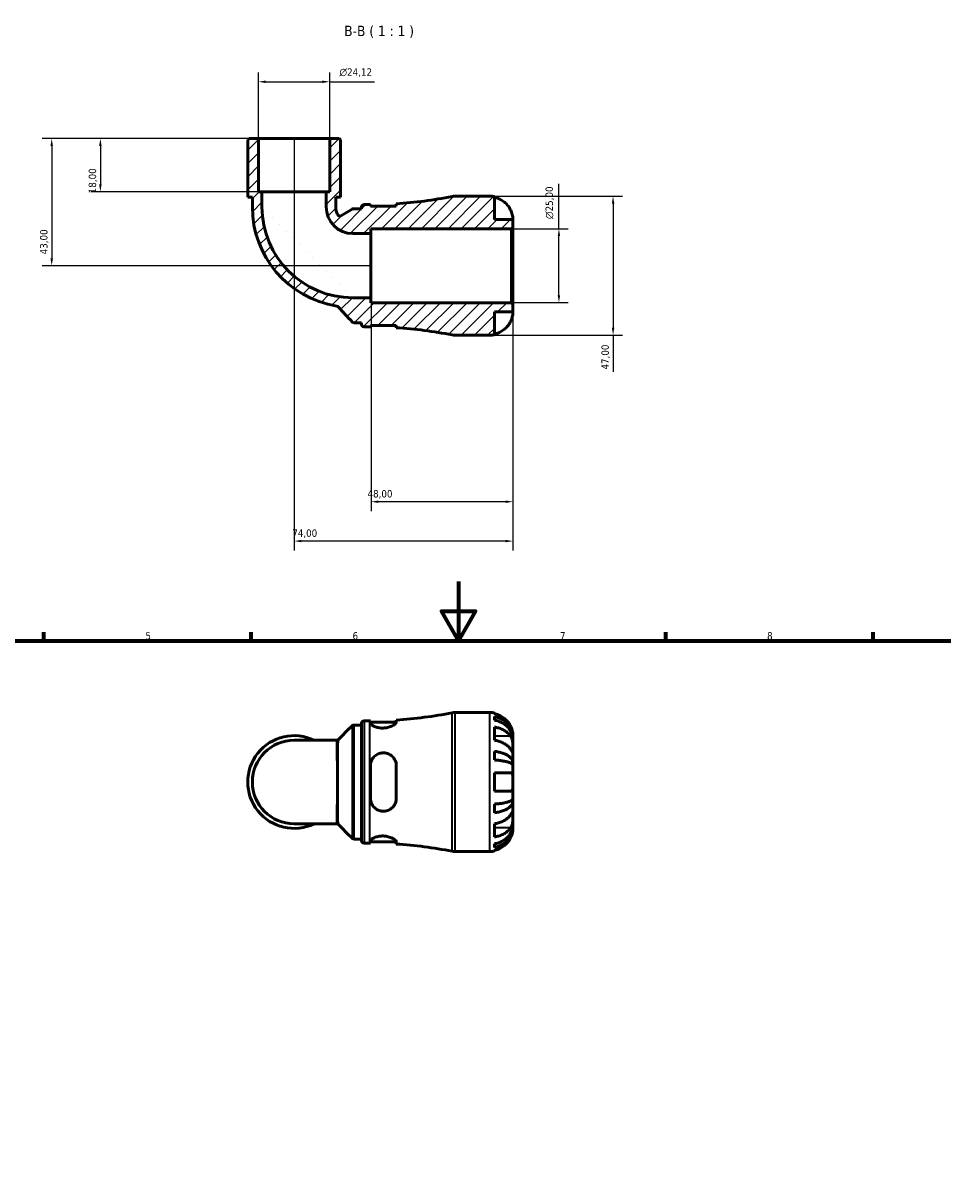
# Model space of a CAD drawing. Header units: millimetres. Extents: x 0 to 902, y 0 to 783.
# Tile 4 of 5: x 273 to 584, y 391 to 783. Entities that reach past the tile are written whole.
import ezdxf

# ---------------------------------------------------------------- set-up
doc = ezdxf.new("R2010")
doc.units = ezdxf.units.MM
for name, color, linetype, lineweight in [('Border (ISO)', 7, 'Continuous', 70), ('Dimension (ISO)', 7, 'Continuous', 25), ('Hatch (ISO)', 7, 'Continuous', 18), ('Symbol (ISO)', 7, 'Continuous', 25), ('Visible (ISO)', 7, 'Continuous', 50), ('Visible Narrow (ISO)', 7, 'Continuous', 35)]:
    doc.layers.add(name, color=color, linetype=linetype, lineweight=lineweight)
doc.styles.add('Label Text (ISO)', font='tahoma.ttf')
doc.styles.add('Note Text (ISO)', font='tahoma.ttf')
doc.dimstyles.new('Default (ISO)', dxfattribs={"dimtxt": 2.5, "dimasz": 2.5, "dimexe": 3.175, "dimexo": 0, "dimgap": 0.762, "dimtad": 1, "dimrnd": 1e-08, "dimzin": 0, "dimtxsty": 'Note Text (ISO)', "dimcen": 0.09, "dimdle": 10, "dimclrd": 256, "dimclre": 256, "dimclrt": 232, "dimazin": 0, "dimtfac": 1.40208, "dimtmove": 0, "dimatfit": 3, "dimfxl": 1, "dimtolj": 1, "dimtzin": 0, "dimlwd": -1, "dimlwe": -1, "dimarcsym": 0})

# ---------------------------------------------------------------- blocks, each defined once
blk = doc.blocks.new('Borders Default Border')
at = {"layer": 'Border (ISO)'}
for p, q in [((280.33, 574), (280.33, 576.9)), ((350.42, 574), (350.42, 576.9)), ((490.58, 574), (490.58, 576.9)), ((560.67, 574), (560.67, 576.9))]:
    blk.add_line(p, q, dxfattribs=at)
at = {"layer": 'Border (ISO)', "flags": 128}
for points in [[(420.5, 594), (420.5, 574), (414.73, 584), (426.27, 584), (420.5, 574)], [(20, 20), (20, 574), (821, 574), (821, 20), (20, 20)]]:
    blk.add_lwpolyline(points, dxfattribs=at)
at = {"layer": 'Border (ISO)', "color": 232, "true_color": 0xca0064, "char_height": 2.5, "attachment_point": 7, "style": 'Note Text (ISO)'}
for s, insert in [('5', (314.64, 574.35)), ('6', (384.66, 574.35)), ('7', (454.77, 574.4)), ('8', (524.81, 574.34))]:
    blk.add_mtext(s, dxfattribs=dict(at, insert=insert))
blk = doc.blocks.new('*D7')
at = {"layer": 'Defpoints', "color": 0, "transparency": 16777216}
for p in [(438.44, 713.3), (454.44, 713.3), (438.44, 688.3)]:
    blk.add_point(p, dxfattribs=at)
at = {"layer": 'Dimension (ISO)', "transparency": 16777216}
for p, q in [((454.44, 713.3), (454.44, 728.43)), ((438.44, 713.3), (457.61, 713.3)), ((454.44, 690.8), (454.44, 710.8)), ((438.44, 688.3), (457.61, 688.3))]:
    blk.add_line(p, q, dxfattribs=at)
for points in [[(454.02, 710.8), (454.85, 710.8), (454.44, 713.3)], [(454.02, 690.8), (454.85, 690.8), (454.44, 688.3)]]:
    blk.add_solid(points, dxfattribs=at)
at = {"layer": 'Dimension (ISO)', "color": 232, "true_color": 0xca0064, "transparency": 16777216, "insert": (449.91, 716.56), "char_height": 2.5, "attachment_point": 1, "rotation": 90, "style": 'Note Text (ISO)'}
blk.add_mtext('\\A1;\\fAIGDT|b0|i0;\\H2.5000;\\ln\\fTahoma|b0|i0;\\H2.5000;25,00', dxfattribs=at)
blk = doc.blocks.new('*D8')
at = {"layer": 'Defpoints', "color": 0, "transparency": 16777216}
for p in [(431.03, 724.3), (431.03, 677.3), (472.75, 677.3)]:
    blk.add_point(p, dxfattribs=at)
at = {"layer": 'Dimension (ISO)', "transparency": 16777216}
for p, q in [((431.03, 724.3), (475.92, 724.3)), ((472.75, 721.8), (472.75, 679.8)), ((431.03, 677.3), (475.92, 677.3)), ((472.75, 677.3), (472.75, 664.93))]:
    blk.add_line(p, q, dxfattribs=at)
for points in [[(472.33, 721.8), (473.16, 721.8), (472.75, 724.3)], [(472.33, 679.8), (473.16, 679.8), (472.75, 677.3)]]:
    blk.add_solid(points, dxfattribs=at)
at = {"layer": 'Dimension (ISO)', "color": 232, "true_color": 0xca0064, "transparency": 16777216, "insert": (468.81, 665.69), "char_height": 2.5, "attachment_point": 1, "rotation": 90, "style": 'Note Text (ISO)'}
blk.add_mtext('\\A1;47,00', dxfattribs=at)
blk = doc.blocks.new('*D9')
at = {"layer": 'Defpoints', "color": 0, "transparency": 16777216}
for p in [(352.85, 743.8), (299.41, 725.8), (354.05, 725.8)]:
    blk.add_point(p, dxfattribs=at)
at = {"layer": 'Dimension (ISO)', "transparency": 16777216}
for p, q in [((352.85, 743.8), (296.24, 743.8)), ((299.41, 741.3), (299.41, 728.3)), ((354.05, 725.8), (296.24, 725.8))]:
    blk.add_line(p, q, dxfattribs=at)
for points in [[(298.99, 741.3), (299.83, 741.3), (299.41, 743.8)], [(298.99, 728.3), (299.83, 728.3), (299.41, 725.8)]]:
    blk.add_solid(points, dxfattribs=at)
at = {"layer": 'Dimension (ISO)', "color": 232, "true_color": 0xca0064, "transparency": 16777216, "insert": (295.47, 725.28), "char_height": 2.5, "attachment_point": 1, "rotation": 90, "style": 'Note Text (ISO)'}
blk.add_mtext('\\A1;18,00', dxfattribs=at)
blk = doc.blocks.new('*D10')
at = {"layer": 'Defpoints', "color": 0, "transparency": 16777216}
for p in [(352.85, 743.8), (282.96, 700.8), (390.91, 700.8)]:
    blk.add_point(p, dxfattribs=at)
at = {"layer": 'Dimension (ISO)', "transparency": 16777216}
for p, q in [((352.85, 743.8), (279.78, 743.8)), ((282.96, 741.3), (282.96, 703.3)), ((390.91, 700.8), (279.78, 700.8))]:
    blk.add_line(p, q, dxfattribs=at)
for points in [[(282.54, 741.3), (283.38, 741.3), (282.96, 743.8)], [(282.54, 703.3), (283.38, 703.3), (282.96, 700.8)]]:
    blk.add_solid(points, dxfattribs=at)
at = {"layer": 'Dimension (ISO)', "color": 232, "true_color": 0xca0064, "transparency": 16777216, "insert": (279.02, 704.63), "char_height": 2.5, "attachment_point": 1, "rotation": 90, "style": 'Note Text (ISO)'}
blk.add_mtext('\\A1;43,00', dxfattribs=at)
blk = doc.blocks.new('*D11')
at = {"layer": 'Defpoints', "color": 0, "transparency": 16777216}
for p in [(376.96, 762.98), (352.85, 743.8), (376.96, 743.8)]:
    blk.add_point(p, dxfattribs=at)
at = {"layer": 'Dimension (ISO)', "transparency": 16777216}
for p, q in [((352.85, 743.8), (352.85, 766.15)), ((376.96, 743.8), (376.96, 766.15)), ((355.35, 762.98), (374.46, 762.98)), ((376.96, 762.98), (392.09, 762.98))]:
    blk.add_line(p, q, dxfattribs=at)
for points in [[(355.35, 763.4), (355.35, 762.56), (352.85, 762.98)], [(374.46, 763.4), (374.46, 762.56), (376.96, 762.98)]]:
    blk.add_solid(points, dxfattribs=at)
at = {"layer": 'Dimension (ISO)', "color": 232, "true_color": 0xca0064, "transparency": 16777216, "insert": (380.23, 767.5), "char_height": 2.5, "attachment_point": 1, "style": 'Note Text (ISO)'}
blk.add_mtext('\\A1;\\fAIGDT|b0|i0;\\H2.5000;\\ln\\fTahoma|b0|i0;\\H2.5000;24,12', dxfattribs=at)
blk = doc.blocks.new('*D12')
at = {"layer": 'Defpoints', "color": 0, "transparency": 16777216}
for p in [(390.91, 689.95), (438.91, 687.83), (390.91, 621)]:
    blk.add_point(p, dxfattribs=at)
at = {"layer": 'Dimension (ISO)', "transparency": 16777216}
for p, q in [((390.91, 689.95), (390.91, 617.83)), ((438.91, 687.83), (438.91, 617.83)), ((436.41, 621), (393.41, 621))]:
    blk.add_line(p, q, dxfattribs=at)
for points in [[(393.41, 621.42), (393.41, 620.58), (390.91, 621)], [(436.41, 621.42), (436.41, 620.58), (438.91, 621)]]:
    blk.add_solid(points, dxfattribs=at)
at = {"layer": 'Dimension (ISO)', "color": 232, "true_color": 0xca0064, "transparency": 16777216, "insert": (389.73, 624.94), "char_height": 2.5, "attachment_point": 1, "style": 'Note Text (ISO)'}
blk.add_mtext('\\A1;48,00', dxfattribs=at)
blk = doc.blocks.new('*D13')
at = {"layer": 'Defpoints', "color": 0, "transparency": 16777216}
for p in [(364.91, 743.8), (438.91, 687.83), (364.91, 607.69)]:
    blk.add_point(p, dxfattribs=at)
at = {"layer": 'Dimension (ISO)', "transparency": 16777216}
for p, q in [((364.91, 743.8), (364.91, 604.52)), ((438.91, 687.83), (438.91, 604.52)), ((436.41, 607.69), (367.41, 607.69))]:
    blk.add_line(p, q, dxfattribs=at)
for points in [[(367.41, 608.11), (367.41, 607.28), (364.91, 607.69)], [(436.41, 608.11), (436.41, 607.28), (438.91, 607.69)]]:
    blk.add_solid(points, dxfattribs=at)
at = {"layer": 'Dimension (ISO)', "color": 232, "true_color": 0xca0064, "transparency": 16777216, "insert": (364.28, 611.63), "char_height": 2.5, "attachment_point": 1, "style": 'Note Text (ISO)'}
blk.add_mtext('\\A1;74,00', dxfattribs=at)

msp = doc.modelspace()

# ---------------------------------------------------------------- hatches: boundary and pattern name
at = {"layer": 'Hatch (ISO)'}
h = msp.add_hatch(dxfattribs=at)
h.set_pattern_fill('ANSI31', color=256, scale=25.4, style=0)
h.set_pattern_definition([(45, (0, 0), (-2.245064, 2.245064), [])])
edge = h.paths.add_edge_path()
edge.add_ellipse((419.211, 681.998), major_axis=(-0.915, -4.61), ratio=1, start_angle=0, end_angle=11.23207)
edge.add_line((419.211, 677.298), (431.03, 677.298))
edge.add_ellipse((431.03, 685.173), major_axis=(0, -7.875), ratio=1, start_angle=0, end_angle=11.53696)
edge.add_line((432.605, 677.457), (432.605, 685.173))
edge.add_line((432.605, 685.173), (438.905, 685.173))
edge.add_line((438.905, 685.173), (438.905, 687.828))
edge.add_line((438.905, 687.828), (438.435, 688.298))
edge.add_line((438.435, 688.298), (390.905, 688.298))
edge.add_line((390.905, 688.298), (390.905, 689.946))
edge.add_line((390.905, 689.946), (384.773, 689.946))
edge.add_ellipse((384.773, 720.666), major_axis=(0, -30.721), ratio=1, start_angle=270, end_angle=360, ccw=False)
edge.add_line((354.053, 720.666), (354.053, 725.798))
edge.add_line((354.053, 725.798), (352.847, 725.798))
edge.add_line((352.847, 725.798), (352.847, 743.798))
edge.add_line((352.847, 743.798), (349.699, 743.798))
edge.add_line((349.699, 743.798), (349.229, 743.328))
edge.add_line((349.229, 743.328), (349.229, 723.998))
edge.add_line((349.229, 723.998), (350.797, 723.998))
edge.add_line((350.797, 723.998), (350.797, 720.666))
edge.add_ellipse((384.773, 720.666), major_axis=(-33.976, 0), ratio=1, start_angle=0, end_angle=80.74611)
edge.add_spline(control_points=[(379.31, 687.132), (379.412, 687.115), (379.511, 687.082), (379.694, 686.983), (379.777, 686.919), (379.848, 686.843)], knot_values=[-0.0623605, -0.0623605, -0.0623605, -0.0623605, -0.0311803, -0.0311803, 0, 0, 0, 0], degree=3, periodic=0)
edge.add_line((379.848, 686.843), (384.494, 681.829))
edge.add_spline(control_points=[(384.494, 681.829), (384.541, 681.779), (384.592, 681.735), (384.704, 681.657), (384.764, 681.625), (384.94, 681.552), (385.061, 681.528), (385.184, 681.528)], knot_values=[-0.0775561, -0.0775561, -0.0775561, -0.0775561, -0.0571384, -0.0571384, -0.0367206, -0.0367206, 0, 0, 0, 0], degree=3, periodic=0)
edge.add_line((385.184, 681.528), (387.653, 681.528))
edge.add_line((387.653, 681.528), (387.653, 681.058))
edge.add_ellipse((388.593, 681.058), major_axis=(-0.94, 0), ratio=1, start_angle=0, end_angle=90)
edge.add_line((388.593, 680.118), (390.533, 680.118))
edge.add_ellipse((390.533, 537.588), major_axis=(0, 142.53), ratio=1, start_angle=359.92664, end_angle=360, ccw=False)
edge.add_line((390.716, 680.118), (390.716, 680.618))
edge.add_line((390.716, 680.618), (399.466, 680.618))
edge.add_line((399.466, 680.618), (399.466, 679.838))
edge.add_ellipse((390.533, 537.588), major_axis=(8.933, 142.25), ratio=1, start_angle=352.36107, end_angle=360, ccw=False)
edge = h.paths.add_edge_path()
edge.add_ellipse((419.211, 719.598), major_axis=(0, 4.7), ratio=1, start_angle=0, end_angle=11.23207)
edge.add_ellipse((390.533, 864.008), major_axis=(27.762, -139.8), ratio=1, start_angle=352.36107, end_angle=360, ccw=False)
edge.add_line((399.466, 721.758), (399.466, 720.978))
edge.add_line((399.466, 720.978), (390.716, 720.978))
edge.add_line((390.716, 720.978), (390.716, 721.478))
edge.add_ellipse((390.533, 864.008), major_axis=(0.183, -142.53), ratio=1, start_angle=359.92664, end_angle=360, ccw=False)
edge.add_line((390.533, 721.478), (388.593, 721.478))
edge.add_ellipse((388.593, 720.538), major_axis=(0, 0.94), ratio=1, start_angle=0, end_angle=90)
edge.add_line((387.653, 720.538), (387.653, 720.068))
edge.add_line((387.653, 720.068), (385.04, 720.068))
edge.add_ellipse((385.04, 719.128), major_axis=(0, 0.94), ratio=1, start_angle=0, end_angle=31.68952)
edge.add_line((384.546, 719.928), (380.956, 717.712))
edge.add_ellipse((380.462, 718.512), major_axis=(0.494, -0.8), ratio=1, start_angle=264.86746, end_angle=360, ccw=False)
edge.add_ellipse((384.773, 720.666), major_axis=(-5.152, -2.575), ratio=1, start_angle=333.44303, end_angle=360, ccw=False)
edge.add_line((379.014, 720.666), (379.014, 723.998))
edge.add_line((379.014, 723.998), (380.581, 723.998))
edge.add_line((380.581, 723.998), (380.581, 743.328))
edge.add_line((380.581, 743.328), (380.111, 743.798))
edge.add_line((380.111, 743.798), (376.964, 743.798))
edge.add_line((376.964, 743.798), (376.964, 725.798))
edge.add_line((376.964, 725.798), (375.758, 725.798))
edge.add_line((375.758, 725.798), (375.758, 720.666))
edge.add_ellipse((384.773, 720.666), major_axis=(-9.015, 0), ratio=1, start_angle=0, end_angle=90)
edge.add_line((384.773, 711.651), (390.905, 711.651))
edge.add_line((390.905, 711.651), (390.905, 713.298))
edge.add_line((390.905, 713.298), (438.435, 713.298))
edge.add_line((438.435, 713.298), (438.905, 713.768))
edge.add_line((438.905, 713.768), (438.905, 716.423))
edge.add_line((438.905, 716.423), (432.605, 716.423))
edge.add_line((432.605, 716.423), (432.605, 724.139))
edge.add_ellipse((431.03, 716.423), major_axis=(1.575, 7.716), ratio=1, start_angle=0, end_angle=11.53696)
edge.add_line((431.03, 724.298), (419.211, 724.298))

# ---------------------------------------------------------------- linework, layer by layer
at = {"layer": 'Visible (ISO)'}
for p, q in [((349.699, 743.798), (349.229, 743.328)), ((352.847, 743.798), (349.699, 743.798)), ((352.847, 725.798), (352.847, 743.798)), ((376.964, 743.798), (352.847, 743.798)), ((380.111, 743.798), (376.964, 743.798)), ((376.964, 743.798), (376.964, 725.798)), ((380.581, 743.328), (380.111, 743.798)), ((349.229, 743.328), (349.229, 723.998)), ((380.581, 723.998), (380.581, 743.328)), ((354.053, 725.798), (352.847, 725.798)), ((354.053, 720.666), (354.053, 725.798)), ((375.758, 725.798), (354.053, 725.798)), ((376.964, 725.798), (375.758, 725.798)), ((375.758, 725.798), (375.758, 720.666)), ((431.03, 724.298), (419.211, 724.298)), ((432.605, 716.423), (432.605, 724.139)), ((349.229, 723.998), (350.797, 723.998)), ((350.797, 723.998), (350.797, 720.666)), ((379.014, 720.666), (379.014, 723.998)), ((379.014, 723.998), (380.581, 723.998)), ((387.653, 720.538), (387.653, 720.068)), ((390.533, 721.478), (388.593, 721.478)), ((390.716, 720.978), (390.716, 721.478)), ((399.466, 720.978), (390.716, 720.978)), ((399.466, 721.758), (399.466, 720.978)), ((384.546, 719.928), (380.956, 717.712)), ((387.653, 720.068), (385.04, 720.068)), ((438.905, 716.423), (432.605, 716.423)), ((438.905, 713.768), (438.905, 716.423)), ((390.905, 711.651), (390.905, 713.298)), ((390.905, 713.298), (438.435, 713.298)), ((438.435, 713.298), (438.905, 713.768)), ((438.435, 713.298), (438.435, 688.298)), ((438.905, 687.828), (438.905, 713.768)), ((384.773, 711.651), (390.905, 711.651)), ((390.905, 689.946), (390.905, 711.651)), ((390.905, 689.946), (384.773, 689.946)), ((390.905, 688.298), (390.905, 689.946)), ((438.435, 688.298), (390.905, 688.298)), ((432.605, 677.457), (432.605, 685.173)), ((432.605, 685.173), (438.905, 685.173)), ((438.905, 687.828), (438.435, 688.298)), ((438.905, 685.173), (438.905, 687.828)), ((385.184, 681.528), (387.653, 681.528)), ((387.653, 681.528), (387.653, 681.058)), ((388.593, 680.118), (390.533, 680.118)), ((390.716, 680.118), (390.716, 680.618)), ((390.716, 680.618), (399.466, 680.618)), ((399.466, 680.618), (399.466, 679.838)), ((419.211, 677.298), (431.03, 677.298)), ((419.211, 549.738), (431.03, 549.738)), ((432.605, 549.579), (432.605, 549.365)), ((432.605, 548.357), (432.605, 547.149)), ((385.164, 545.508), (387.653, 545.508)), ((387.653, 506.498), (387.653, 545.978)), ((388.593, 546.918), (390.533, 546.918)), ((390.716, 546.918), (390.716, 546.173)), ((390.716, 546.418), (399.463, 546.418)), ((399.466, 546.464), (399.466, 547.198)), ((432.605, 544.819), (432.605, 540.364)), ((379.224, 540.346), (364.905, 540.346)), ((438.905, 540.858), (438.893, 540.858)), ((438.905, 540.858), (438.905, 541.863)), ((438.905, 540.475), (438.905, 540.858)), ((438.905, 537.287), (438.905, 540.475)), ((432.605, 536.608), (432.605, 533.692)), ((438.905, 532.676), (438.905, 537.287)), ((438.905, 532.676), (437.996, 532.676)), ((438.905, 531.752), (438.905, 532.676)), ((390.716, 531.738), (390.716, 520.738)), ((399.466, 520.738), (399.466, 531.738)), ((432.605, 529.388), (432.605, 523.088)), ((438.905, 526.238), (438.905, 531.752)), ((438.905, 520.724), (438.905, 526.238)), ((438.905, 519.8), (438.905, 520.724)), ((432.605, 518.784), (432.605, 515.868)), ((438.905, 519.8), (437.996, 519.8)), ((438.905, 515.189), (438.905, 519.8)), ((438.905, 512.001), (438.905, 515.189)), ((364.905, 512.13), (379.224, 512.13)), ((432.605, 512.112), (432.605, 507.657)), ((438.905, 511.618), (438.893, 511.618)), ((438.905, 511.618), (438.905, 512.001)), ((438.905, 510.613), (438.905, 511.618)), ((385.164, 506.968), (387.653, 506.968)), ((388.593, 505.558), (390.533, 505.558)), ((390.716, 506.303), (390.716, 505.558)), ((390.716, 506.058), (399.463, 506.058)), ((399.466, 505.278), (399.466, 506.012)), ((432.605, 505.327), (432.605, 504.119)), ((419.211, 502.738), (431.03, 502.738)), ((432.605, 503.111), (432.605, 502.897))]:
    msp.add_line(p, q, dxfattribs=at)
for centre, radius, start, end in [((390.533, 864.008), 142.53, 273.59314, 281.23207), ((419.211, 719.598), 4.7, 90, 101.23207), ((431.03, 716.423), 7.875, 78.46304, 90), ((384.773, 720.666), 33.976, 180, 260.74611), ((384.773, 720.666), 30.721, 180, 270), ((384.773, 720.666), 9.015, 180, 270), ((384.773, 720.666), 5.76, 180, 206.55697), ((388.593, 720.538), 0.94, 90, 180), ((390.533, 864.008), 142.53, 270, 270.07336), ((380.462, 718.512), 0.94, 206.55697, 301.68952), ((385.04, 719.128), 0.94, 90, 121.68952), ((388.593, 681.058), 0.94, 180, 270), ((390.533, 537.588), 142.53, 89.92664, 90), ((390.533, 537.588), 142.53, 78.76793, 86.40686), ((419.211, 681.998), 4.7, 258.76793, 270), ((431.03, 685.173), 7.875, 270, 281.53696), ((390.533, 689.448), 142.53, 273.59314, 281.23207), ((419.211, 545.038), 4.7, 90, 101.23207), ((431.03, 541.863), 7.875, 78.46304, 90), ((388.593, 545.978), 0.94, 90, 180), ((390.533, 689.448), 142.53, 270, 270.07336), ((364.905, 526.238), 15.676, 64.15807, 295.84193), ((364.905, 526.238), 14.108, 90, 270), ((388.593, 506.498), 0.94, 180, 270), ((390.533, 363.028), 142.53, 89.92664, 90), ((390.533, 363.028), 142.53, 78.76793, 86.40686), ((419.211, 507.438), 4.7, 258.76793, 270), ((431.03, 510.613), 7.875, 270, 281.53696)]:
    msp.add_arc(centre, radius, start, end, dxfattribs=at)
for points in [[(399.463, 720.978), (399.465, 720.994), (399.466, 721.009), (399.466, 721.024)], [(399.466, 680.573), (399.466, 680.588), (399.465, 680.603), (399.463, 680.618)], [(379.886, 540.62), (381.425, 542.153), (382.962, 543.692), (384.498, 545.232)], [(384.498, 507.244), (382.962, 508.784), (381.425, 510.323), (379.886, 511.856)]]:
    msp.add_open_spline(points, degree=3, dxfattribs=at)
for points, knots in [([(432.605, 723.926), (433.107, 723.822), (433.597, 723.667), (434.481, 723.299), (434.952, 723.051), (435.832, 722.459), (436.241, 722.116), (436.93, 721.424), (437.273, 721.01), (437.781, 720.243), (437.97, 719.906), (438.128, 719.573)], [0.14941001, 0.14941001, 0.14941001, 0.14941001, 0.29044502, 0.29044502, 0.43634177, 0.43634177, 0.58223851, 0.58223851, 0.72934673, 0.72934673, 0.83526259, 0.83526259, 0.83526259, 0.83526259]), ([(438.128, 719.573), (438.242, 719.333), (438.345, 719.088), (438.535, 718.576), (438.617, 718.313), (438.752, 717.799), (438.8, 717.554), (438.877, 717.052), (438.893, 716.823), (438.907, 716.506), (438.905, 716.423), (438.905, 716.423)], [-0.50777161, -0.50777161, -0.50777161, -0.50777161, -0.42786808, -0.42786808, -0.34024252, -0.34024252, -0.24759219, -0.24759219, -0.12500149, -0.12500149, 0, 0, 0, 0]), ([(379.31, 687.132), (379.412, 687.115), (379.511, 687.082), (379.694, 686.983), (379.777, 686.919), (379.848, 686.843)], [-0.062360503, -0.062360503, -0.062360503, -0.062360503, -0.031180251, -0.031180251, 0, 0, 0, 0]), ([(379.848, 686.843), (380.632, 685.997), (381.416, 685.151), (382.965, 683.48), (383.73, 682.655), (384.494, 681.829)], [-0.72462557, -0.72462557, -0.72462557, -0.72462557, -0.37858481, -0.37858481, -0.04104623, -0.04104623, -0.04104623, -0.04104623]), ([(438.905, 685.173), (438.905, 685.173), (438.905, 685.15), (438.904, 685.056), (438.903, 684.982), (438.889, 684.713), (438.869, 684.47), (438.784, 683.959), (438.734, 683.723), (438.616, 683.285), (438.557, 683.095), (438.42, 682.705), (438.343, 682.507), (438.216, 682.214), (438.173, 682.118), (438.128, 682.023)], [-2.17667965, -2.17667965, -2.17667965, -2.17667965, -2.11086653, -2.11086653, -2.04055216, -2.04055216, -1.91738302, -1.91738302, -1.82942275, -1.82942275, -1.76558177, -1.76558177, -1.70117883, -1.70117883, -1.66961913, -1.66961913, -1.66961913, -1.66961913]), ([(384.494, 681.829), (384.541, 681.779), (384.592, 681.735), (384.704, 681.657), (384.764, 681.625), (384.94, 681.552), (385.061, 681.528), (385.184, 681.528)], [-0.077556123, -0.077556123, -0.077556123, -0.077556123, -0.057138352, -0.057138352, -0.03672058, -0.03672058, 0, 0, 0, 0]), ([(438.128, 682.023), (437.97, 681.69), (437.781, 681.353), (437.273, 680.587), (436.93, 680.173), (436.241, 679.48), (435.832, 679.137), (434.952, 678.546), (434.481, 678.297), (433.597, 677.93), (433.107, 677.774), (432.605, 677.671)], [3.89239507, 3.89239507, 3.89239507, 3.89239507, 3.99831093, 3.99831093, 4.14541915, 4.14541915, 4.2913159, 4.2913159, 4.43721264, 4.43721264, 4.57824766, 4.57824766, 4.57824766, 4.57824766]), ([(438.128, 545.013), (437.97, 545.346), (437.781, 545.683), (437.273, 546.449), (436.93, 546.863), (436.241, 547.556), (435.832, 547.899), (434.952, 548.491), (434.481, 548.739), (433.597, 549.107), (433.107, 549.262), (432.605, 549.365)], [3.89239507, 3.89239507, 3.89239507, 3.89239507, 3.99831093, 3.99831093, 4.14541915, 4.14541915, 4.2913159, 4.2913159, 4.43721264, 4.43721264, 4.57824766, 4.57824766, 4.57824766, 4.57824766]), ([(432.605, 548.357), (433.11, 548.257), (433.604, 548.106), (434.489, 547.75), (434.961, 547.511), (435.842, 546.94), (436.251, 546.609), (436.939, 545.942), (437.281, 545.545), (437.87, 544.689), (438.118, 544.23), (438.491, 543.357), (438.65, 542.861), (438.857, 541.848), (438.905, 541.331), (438.905, 540.858)], [0.1494024, 0.1494024, 0.1494024, 0.1494024, 0.2912498, 0.2912498, 0.4370651, 0.4370651, 0.5828803, 0.5828803, 0.7290354, 0.7290354, 0.8751905, 0.8751905, 1.0219149, 1.0219149, 1.1686392, 1.1686392, 1.1686392, 1.1686392]), ([(384.498, 545.232), (384.52, 545.254), (384.545, 545.277), (384.605, 545.325), (384.639, 545.349), (384.718, 545.397), (384.763, 545.42), (384.863, 545.46), (384.919, 545.478), (385.038, 545.501), (385.101, 545.508), (385.164, 545.508)], [3.139744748, 3.139744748, 3.139744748, 3.139744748, 3.1401184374, 3.1401184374, 3.1404921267, 3.1404921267, 3.1408658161, 3.1408658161, 3.1412395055, 3.1412395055, 3.1416131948, 3.1416131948, 3.1416131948, 3.1416131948]), ([(399.466, 546.464), (399.466, 546.424), (399.458, 546.382), (399.403, 546.215), (399.305, 546.078), (398.939, 545.721), (398.612, 545.493), (397.796, 545.074), (397.312, 544.883), (396.336, 544.626), (395.873, 544.544), (394.949, 544.474), (394.504, 544.48), (393.589, 544.571), (393.136, 544.664), (392.25, 544.93), (391.841, 545.111), (391.175, 545.502), (390.933, 545.712), (390.747, 545.999), (390.716, 546.09), (390.716, 546.173)], [-1.5138887, -1.5138887, -1.5138887, -1.5138887, -1.4680721, -1.4680721, -1.3400138, -1.3400138, -1.1517216, -1.1517216, -0.9695924, -0.9695924, -0.824697, -0.824697, -0.6904142, -0.6904142, -0.5403886, -0.5403886, -0.3639541, -0.3639541, -0.1749306, -0.1749306, -0.0801301, -0.0801301, -0.0801301, -0.0801301]), ([(438.905, 540.475), (438.905, 540.896), (438.857, 541.357), (438.65, 542.258), (438.491, 542.699), (438.118, 543.477), (437.87, 543.885), (437.281, 544.646), (436.939, 545), (436.251, 545.593), (435.842, 545.888), (434.961, 546.396), (434.489, 546.609), (433.604, 546.926), (433.11, 547.06), (432.605, 547.149)], [3.5133937, 3.5133937, 3.5133937, 3.5133937, 3.6601181, 3.6601181, 3.8068425, 3.8068425, 3.9529976, 3.9529976, 4.0991526, 4.0991526, 4.2449679, 4.2449679, 4.3907831, 4.3907831, 4.5326305, 4.5326305, 4.5326305, 4.5326305]), ([(432.605, 544.819), (433.107, 544.746), (433.597, 544.636), (434.481, 544.376), (434.952, 544.2), (435.832, 543.782), (436.241, 543.54), (436.93, 543.05), (437.273, 542.757), (437.781, 542.215), (437.97, 541.977), (438.128, 541.741)], [0.14941001, 0.14941001, 0.14941001, 0.14941001, 0.29044502, 0.29044502, 0.43634177, 0.43634177, 0.58223851, 0.58223851, 0.72934673, 0.72934673, 0.83526259, 0.83526259, 0.83526259, 0.83526259]), ([(438.905, 541.863), (438.905, 541.863), (438.905, 541.886), (438.904, 541.98), (438.903, 542.054), (438.889, 542.324), (438.869, 542.566), (438.784, 543.077), (438.734, 543.314), (438.616, 543.751), (438.557, 543.942), (438.42, 544.331), (438.343, 544.529), (438.216, 544.822), (438.173, 544.918), (438.128, 545.013)], [-2.17667965, -2.17667965, -2.17667965, -2.17667965, -2.11086653, -2.11086653, -2.04055216, -2.04055216, -1.91738302, -1.91738302, -1.82942275, -1.82942275, -1.76558177, -1.76558177, -1.70117883, -1.70117883, -1.66961913, -1.66961913, -1.66961913, -1.66961913]), ([(379.224, 540.346), (379.285, 540.346), (379.346, 540.353), (379.463, 540.375), (379.518, 540.392), (379.618, 540.431), (379.663, 540.454), (379.742, 540.501), (379.777, 540.526), (379.838, 540.574), (379.864, 540.597), (379.886, 540.62)], [-1.538887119, -1.538887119, -1.538887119, -1.538887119, -1.5369599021, -1.5369599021, -1.5350326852, -1.5350326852, -1.5331054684, -1.5331054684, -1.5311782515, -1.5311782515, -1.5292510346, -1.5292510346, -1.5292510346, -1.5292510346]), ([(438.128, 537.287), (437.97, 537.522), (437.781, 537.76), (437.273, 538.302), (436.93, 538.595), (436.241, 539.085), (435.832, 539.327), (434.952, 539.746), (434.481, 539.921), (433.597, 540.181), (433.107, 540.291), (432.605, 540.364)], [3.89239507, 3.89239507, 3.89239507, 3.89239507, 3.99831093, 3.99831093, 4.14541915, 4.14541915, 4.2913159, 4.2913159, 4.43721264, 4.43721264, 4.57824766, 4.57824766, 4.57824766, 4.57824766]), ([(438.128, 541.741), (438.185, 541.655), (438.241, 541.563), (438.377, 541.308), (438.452, 541.136), (438.588, 540.763), (438.646, 540.562), (438.76, 540.063), (438.807, 539.762), (438.878, 539.066), (438.893, 538.678), (438.907, 537.931), (438.905, 537.581), (438.905, 537.287)], [-0.50766593, -0.50766593, -0.50766593, -0.50766593, -0.46718991, -0.46718991, -0.40200215, -0.40200215, -0.33506637, -0.33506637, -0.24300458, -0.24300458, -0.12488859, -0.12488859, 0, 0, 0, 0]), ([(432.605, 536.608), (433.11, 536.555), (433.604, 536.476), (434.489, 536.29), (434.961, 536.164), (435.842, 535.865), (436.251, 535.691), (436.939, 535.342), (437.281, 535.133), (437.87, 534.685), (438.118, 534.444), (438.491, 533.987), (438.65, 533.727), (438.857, 533.196), (438.905, 532.925), (438.905, 532.676)], [0.1494024, 0.1494024, 0.1494024, 0.1494024, 0.2912498, 0.2912498, 0.4370651, 0.4370651, 0.5828803, 0.5828803, 0.7290354, 0.7290354, 0.8751905, 0.8751905, 1.0219149, 1.0219149, 1.1686392, 1.1686392, 1.1686392, 1.1686392]), ([(438.905, 537.287), (438.905, 537.131), (438.905, 536.992), (438.904, 536.744), (438.903, 536.638), (438.89, 536.44), (438.875, 536.375), (438.81, 536.356), (438.763, 536.394), (438.646, 536.535), (438.588, 536.614), (438.453, 536.806), (438.377, 536.917), (438.241, 537.118), (438.185, 537.2), (438.128, 537.287)], [0, 0, 0, 0, 0.06608139, 0.06608139, 0.13667451, 0.13667451, 0.23873403, 0.23873403, 0.33457773, 0.33457773, 0.40157847, 0.40157847, 0.46685307, 0.46685307, 0.50745344, 0.50745344, 0.50745344, 0.50745344]), ([(390.716, 531.738), (390.716, 531.883), (390.723, 532.028), (390.78, 532.597), (390.884, 533.012), (391.262, 533.93), (391.581, 534.412), (392.371, 535.208), (392.831, 535.526), (393.767, 535.933), (394.217, 536.05), (395.13, 536.136), (395.579, 536.108), (396.527, 535.904), (397.005, 535.704), (397.917, 535.127), (398.331, 534.731), (398.996, 533.795), (399.239, 533.25), (399.432, 532.365), (399.466, 532.053), (399.466, 531.738)], [-1.506757, -1.506757, -1.506757, -1.506757, -1.4614955, -1.4614955, -1.3277033, -1.3277033, -1.1467616, -1.1467616, -0.9747067, -0.9747067, -0.8344716, -0.8344716, -0.6988806, -0.6988806, -0.5396246, -0.5396246, -0.3595209, -0.3595209, -0.171702, -0.171702, -0.0733786, -0.0733786, -0.0733786, -0.0733786]), ([(438.905, 531.752), (438.905, 531.875), (438.857, 532.009), (438.65, 532.271), (438.491, 532.399), (438.118, 532.625), (437.87, 532.743), (437.281, 532.965), (436.939, 533.067), (436.251, 533.24), (435.842, 533.325), (434.961, 533.473), (434.489, 533.535), (433.604, 533.627), (433.11, 533.666), (432.605, 533.692)], [3.5133937, 3.5133937, 3.5133937, 3.5133937, 3.6601181, 3.6601181, 3.8068425, 3.8068425, 3.9529976, 3.9529976, 4.0991526, 4.0991526, 4.2449679, 4.2449679, 4.3907831, 4.3907831, 4.5326305, 4.5326305, 4.5326305, 4.5326305]), ([(432.605, 529.388), (433.107, 529.388), (433.597, 529.388), (434.481, 529.388), (434.952, 529.388), (435.832, 529.388), (436.241, 529.388), (436.93, 529.388), (437.273, 529.388), (437.781, 529.388), (437.97, 529.388), (438.128, 529.388)], [0.14941001, 0.14941001, 0.14941001, 0.14941001, 0.29044502, 0.29044502, 0.43634177, 0.43634177, 0.58223851, 0.58223851, 0.72934673, 0.72934673, 0.83526259, 0.83526259, 0.83526259, 0.83526259]), ([(438.128, 529.388), (438.19, 529.388), (438.249, 529.38), (438.385, 529.339), (438.457, 529.296), (438.588, 529.17), (438.646, 529.085), (438.76, 528.831), (438.807, 528.644), (438.878, 528.142), (438.894, 527.812), (438.907, 527.066), (438.905, 526.654), (438.905, 526.238)], [-0.50816407, -0.50816407, -0.50816407, -0.50816407, -0.46460526, -0.46460526, -0.40154747, -0.40154747, -0.3356183, -0.3356183, -0.24286964, -0.24286964, -0.12490659, -0.12490659, 0, 0, 0, 0]), ([(438.905, 526.238), (438.905, 526.019), (438.905, 525.8), (438.904, 525.356), (438.903, 525.133), (438.889, 524.547), (438.869, 524.213), (438.784, 523.736), (438.734, 523.57), (438.616, 523.344), (438.557, 523.269), (438.42, 523.156), (438.343, 523.119), (438.216, 523.092), (438.173, 523.088), (438.128, 523.088)], [-2.17667965, -2.17667965, -2.17667965, -2.17667965, -2.11086653, -2.11086653, -2.04055216, -2.04055216, -1.91738302, -1.91738302, -1.82942275, -1.82942275, -1.76558177, -1.76558177, -1.70117883, -1.70117883, -1.66961913, -1.66961913, -1.66961913, -1.66961913]), ([(399.466, 520.738), (399.466, 520.591), (399.458, 520.444), (399.403, 519.892), (399.305, 519.497), (398.939, 518.574), (398.612, 518.076), (397.796, 517.252), (397.312, 516.923), (396.336, 516.518), (395.873, 516.407), (394.949, 516.343), (394.504, 516.38), (393.589, 516.599), (393.136, 516.794), (392.25, 517.362), (391.841, 517.756), (391.175, 518.697), (390.933, 519.251), (390.747, 520.133), (390.716, 520.435), (390.716, 520.738)], [-1.5138887, -1.5138887, -1.5138887, -1.5138887, -1.4680721, -1.4680721, -1.3400138, -1.3400138, -1.1517216, -1.1517216, -0.9695924, -0.9695924, -0.824697, -0.824697, -0.6904142, -0.6904142, -0.5403886, -0.5403886, -0.3639541, -0.3639541, -0.1749306, -0.1749306, -0.0801301, -0.0801301, -0.0801301, -0.0801301]), ([(438.128, 523.088), (437.97, 523.088), (437.781, 523.088), (437.273, 523.088), (436.93, 523.088), (436.241, 523.088), (435.832, 523.088), (434.952, 523.088), (434.481, 523.088), (433.597, 523.088), (433.107, 523.088), (432.605, 523.088)], [3.89239507, 3.89239507, 3.89239507, 3.89239507, 3.99831093, 3.99831093, 4.14541915, 4.14541915, 4.2913159, 4.2913159, 4.43721264, 4.43721264, 4.57824766, 4.57824766, 4.57824766, 4.57824766]), ([(432.605, 518.784), (433.11, 518.81), (433.604, 518.849), (434.489, 518.941), (434.961, 519.003), (435.842, 519.151), (436.251, 519.236), (436.939, 519.409), (437.281, 519.511), (437.87, 519.733), (438.118, 519.851), (438.491, 520.077), (438.65, 520.205), (438.857, 520.467), (438.905, 520.601), (438.905, 520.724)], [0.1494024, 0.1494024, 0.1494024, 0.1494024, 0.2912498, 0.2912498, 0.4370651, 0.4370651, 0.5828803, 0.5828803, 0.7290354, 0.7290354, 0.8751905, 0.8751905, 1.0219149, 1.0219149, 1.1686392, 1.1686392, 1.1686392, 1.1686392]), ([(438.905, 519.8), (438.905, 519.551), (438.857, 519.28), (438.65, 518.749), (438.491, 518.489), (438.118, 518.032), (437.87, 517.791), (437.281, 517.343), (436.939, 517.134), (436.251, 516.785), (435.842, 516.611), (434.961, 516.312), (434.489, 516.186), (433.604, 516), (433.11, 515.921), (432.605, 515.868)], [3.5133937, 3.5133937, 3.5133937, 3.5133937, 3.6601181, 3.6601181, 3.8068425, 3.8068425, 3.9529976, 3.9529976, 4.0991526, 4.0991526, 4.2449679, 4.2449679, 4.3907831, 4.3907831, 4.5326305, 4.5326305, 4.5326305, 4.5326305]), ([(432.605, 512.112), (433.107, 512.185), (433.597, 512.295), (434.481, 512.555), (434.952, 512.73), (435.832, 513.149), (436.241, 513.391), (436.93, 513.881), (437.273, 514.174), (437.781, 514.716), (437.97, 514.954), (438.128, 515.189)], [0.14941001, 0.14941001, 0.14941001, 0.14941001, 0.29044502, 0.29044502, 0.43634177, 0.43634177, 0.58223851, 0.58223851, 0.72934673, 0.72934673, 0.83526259, 0.83526259, 0.83526259, 0.83526259]), ([(438.128, 515.189), (438.185, 515.276), (438.241, 515.358), (438.377, 515.559), (438.452, 515.67), (438.588, 515.862), (438.646, 515.94), (438.76, 516.078), (438.807, 516.117), (438.878, 516.105), (438.893, 516.025), (438.907, 515.717), (438.905, 515.484), (438.905, 515.189)], [-0.50766593, -0.50766593, -0.50766593, -0.50766593, -0.46718991, -0.46718991, -0.40200215, -0.40200215, -0.33506637, -0.33506637, -0.24300458, -0.24300458, -0.12488859, -0.12488859, 0, 0, 0, 0]), ([(438.905, 515.189), (438.905, 515.034), (438.905, 514.862), (438.904, 514.48), (438.903, 514.269), (438.89, 513.729), (438.875, 513.394), (438.81, 512.739), (438.763, 512.425), (438.646, 511.914), (438.588, 511.713), (438.453, 511.34), (438.377, 511.169), (438.241, 510.913), (438.185, 510.821), (438.128, 510.735)], [0, 0, 0, 0, 0.06608139, 0.06608139, 0.13667451, 0.13667451, 0.23873403, 0.23873403, 0.33457773, 0.33457773, 0.40157847, 0.40157847, 0.46685307, 0.46685307, 0.50745344, 0.50745344, 0.50745344, 0.50745344]), ([(379.886, 511.856), (379.864, 511.879), (379.838, 511.902), (379.777, 511.95), (379.742, 511.975), (379.663, 512.022), (379.618, 512.045), (379.518, 512.084), (379.463, 512.101), (379.346, 512.123), (379.285, 512.13), (379.224, 512.13)], [1.529254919, 1.529254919, 1.529254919, 1.529254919, 1.5311820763, 1.5311820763, 1.5331092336, 1.5331092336, 1.5350363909, 1.5350363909, 1.5369635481, 1.5369635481, 1.5388907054, 1.5388907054, 1.5388907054, 1.5388907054]), ([(432.605, 505.327), (433.11, 505.416), (433.604, 505.55), (434.489, 505.867), (434.961, 506.08), (435.842, 506.588), (436.251, 506.883), (436.939, 507.476), (437.281, 507.83), (437.87, 508.591), (438.118, 508.999), (438.491, 509.777), (438.65, 510.218), (438.857, 511.119), (438.905, 511.58), (438.905, 512.001)], [0.1494024, 0.1494024, 0.1494024, 0.1494024, 0.2912498, 0.2912498, 0.4370651, 0.4370651, 0.5828803, 0.5828803, 0.7290354, 0.7290354, 0.8751905, 0.8751905, 1.0219149, 1.0219149, 1.1686392, 1.1686392, 1.1686392, 1.1686392]), ([(438.905, 511.618), (438.905, 511.145), (438.857, 510.628), (438.65, 509.615), (438.491, 509.119), (438.118, 508.246), (437.87, 507.787), (437.281, 506.931), (436.939, 506.534), (436.251, 505.867), (435.842, 505.536), (434.961, 504.965), (434.489, 504.726), (433.604, 504.37), (433.11, 504.219), (432.605, 504.119)], [3.5133937, 3.5133937, 3.5133937, 3.5133937, 3.6601181, 3.6601181, 3.8068425, 3.8068425, 3.9529976, 3.9529976, 4.0991526, 4.0991526, 4.2449679, 4.2449679, 4.3907831, 4.3907831, 4.5326305, 4.5326305, 4.5326305, 4.5326305]), ([(438.128, 510.735), (437.97, 510.499), (437.781, 510.261), (437.273, 509.719), (436.93, 509.426), (436.241, 508.936), (435.832, 508.694), (434.952, 508.276), (434.481, 508.1), (433.597, 507.84), (433.107, 507.73), (432.605, 507.657)], [3.89239507, 3.89239507, 3.89239507, 3.89239507, 3.99831093, 3.99831093, 4.14541915, 4.14541915, 4.2913159, 4.2913159, 4.43721264, 4.43721264, 4.57824766, 4.57824766, 4.57824766, 4.57824766]), ([(438.128, 507.463), (438.19, 507.594), (438.249, 507.726), (438.385, 508.052), (438.457, 508.244), (438.588, 508.633), (438.646, 508.828), (438.76, 509.277), (438.807, 509.519), (438.878, 510.003), (438.894, 510.22), (438.907, 510.53), (438.905, 510.613), (438.905, 510.613)], [-0.50816407, -0.50816407, -0.50816407, -0.50816407, -0.46460526, -0.46460526, -0.40154747, -0.40154747, -0.3356183, -0.3356183, -0.24286964, -0.24286964, -0.12490659, -0.12490659, 0, 0, 0, 0]), ([(385.164, 506.968), (385.101, 506.968), (385.038, 506.974), (384.919, 506.998), (384.863, 507.016), (384.763, 507.056), (384.718, 507.079), (384.639, 507.127), (384.605, 507.151), (384.545, 507.199), (384.52, 507.222), (384.498, 507.244)], [6.2831813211, 6.2831813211, 6.2831813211, 6.2831813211, 6.2835550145, 6.2835550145, 6.2839287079, 6.2839287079, 6.2843024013, 6.2843024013, 6.2846760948, 6.2846760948, 6.2850497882, 6.2850497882, 6.2850497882, 6.2850497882]), ([(390.716, 506.303), (390.716, 506.343), (390.723, 506.384), (390.78, 506.555), (390.884, 506.694), (391.262, 507.032), (391.581, 507.233), (392.371, 507.587), (392.831, 507.74), (393.767, 507.93), (394.217, 507.981), (395.13, 507.997), (395.579, 507.964), (396.527, 507.814), (397.005, 507.685), (397.917, 507.352), (398.331, 507.142), (398.996, 506.712), (399.239, 506.491), (399.432, 506.193), (399.466, 506.098), (399.466, 506.012)], [-1.506757, -1.506757, -1.506757, -1.506757, -1.4614955, -1.4614955, -1.3277033, -1.3277033, -1.1467616, -1.1467616, -0.9747067, -0.9747067, -0.8344716, -0.8344716, -0.6988806, -0.6988806, -0.5396246, -0.5396246, -0.3595209, -0.3595209, -0.171702, -0.171702, -0.0733786, -0.0733786, -0.0733786, -0.0733786]), ([(432.605, 503.111), (433.107, 503.214), (433.597, 503.369), (434.481, 503.737), (434.952, 503.985), (435.832, 504.577), (436.241, 504.92), (436.93, 505.613), (437.273, 506.027), (437.781, 506.793), (437.97, 507.13), (438.128, 507.463)], [0.14941001, 0.14941001, 0.14941001, 0.14941001, 0.29044502, 0.29044502, 0.43634177, 0.43634177, 0.58223851, 0.58223851, 0.72934673, 0.72934673, 0.83526259, 0.83526259, 0.83526259, 0.83526259])]:
    msp.add_open_spline(points, degree=3, knots=knots, dxfattribs=at)
at = {"layer": 'Visible Narrow (ISO)'}
for p, q in [((418.296, 503.116), (418.296, 549.36)), ((419.211, 549.449), (419.211, 503.027)), ((431.03, 503.027), (431.03, 549.449)), ((388.593, 546.663), (388.593, 505.813)), ((390.533, 505.813), (390.533, 546.663)), ((437.851, 541.741), (432.881, 541.741)), ((437.851, 510.735), (432.881, 510.735))]:
    msp.add_line(p, q, dxfattribs=at)
for points, knots in [([(384.497, 544.995), (384.496, 544.615), (384.496, 543.783), (384.495, 540.943), (384.495, 538.663), (384.494, 533.223), (384.494, 530.048), (384.494, 523.676), (384.494, 520.487), (384.495, 514.671), (384.495, 512.094), (384.496, 508.851), (384.496, 507.895), (384.497, 507.48)], [3.29701, 3.29701, 3.29701, 3.29701, 3.6783162, 3.6783162, 4.1733494, 4.1733494, 4.6805244, 4.6805244, 5.1815583, 5.1815583, 5.7116351, 5.7116351, 6.1277845, 6.1277845, 6.1277845, 6.1277845]), ([(385.168, 507.206), (385.172, 507.625), (385.175, 508.591), (385.18, 511.873), (385.181, 514.488), (385.183, 520.396), (385.184, 523.635), (385.184, 530.108), (385.183, 533.334), (385.181, 538.859), (385.179, 541.173), (385.174, 544.045), (385.172, 544.885), (385.168, 545.269)], [-6.1261029, -6.1261029, -6.1261029, -6.1261029, -5.7116351, -5.7116351, -5.1815583, -5.1815583, -4.6805244, -4.6805244, -4.1733494, -4.1733494, -3.6783162, -3.6783162, -3.2986916, -3.2986916, -3.2986916, -3.2986916]), ([(379.241, 540.18), (379.244, 540.113), (379.248, 540.025), (379.265, 539.411), (379.276, 538.454), (379.295, 535.622), (379.301, 533.65), (379.309, 529.245), (379.31, 526.82), (379.308, 521.959), (379.304, 519.541), (379.289, 515.691), (379.279, 514.212), (379.258, 512.81), (379.25, 512.481), (379.241, 512.299)], [-1.3849982, -1.3849982, -1.3849982, -1.3849982, -1.2916785, -1.2916785, -0.8557138, -0.8557138, -0.3659412, -0.3659412, 0.1216127, 0.1216127, 0.6428761, 0.6428761, 1.132996, 1.132996, 1.3850018, 1.3850018, 1.3850018, 1.3850018]), ([(379.874, 512.043), (379.868, 512.23), (379.865, 512.557), (379.856, 513.966), (379.853, 515.474), (379.849, 519.403), (379.848, 521.87), (379.848, 526.832), (379.848, 529.307), (379.85, 533.802), (379.851, 535.815), (379.857, 538.702), (379.861, 539.678), (379.87, 540.289), (379.872, 540.371), (379.874, 540.436)], [-1.3763296, -1.3763296, -1.3763296, -1.3763296, -1.132996, -1.132996, -0.6428761, -0.6428761, -0.1216127, -0.1216127, 0.3659412, 0.3659412, 0.8557138, 0.8557138, 1.2916785, 1.2916785, 1.3763257, 1.3763257, 1.3763257, 1.3763257])]:
    msp.add_open_spline(points, degree=3, knots=knots, dxfattribs=at)

# ---------------------------------------------------------------- block references
msp.add_blockref('Borders Default Border', (0, 0))

# ---------------------------------------------------------------- texts
at = {"layer": 'Symbol (ISO)', "insert": (381.864, 777.798), "char_height": 3.5, "attachment_point": 7, "style": 'Label Text (ISO)'}
msp.add_mtext('B-B ( 1 : 1 )', dxfattribs=at)

# ---------------------------------------------------------------- dimensions: what is measured, and where the dimension line sits
at = {"layer": 'Dimension (ISO)'}
for base, p1, p2, angle, picture, middle in [((376.964, 762.979), (352.847, 743.798), (376.964, 743.798), 180, '*D11', (385.775, 762.979)), ((454.435, 713.298), (438.435, 688.298), (438.435, 713.298), 90, '*D7', (454.435, 722.115))]:
    dim = msp.add_linear_dim(base=base, p1=p1, p2=p2, angle=angle, text='\\fAIGDT|b0|i0;\\H2.5000;\\ln\\fTahoma|b0|i0;\\H2.5000;<>', dimstyle='Default (ISO)', override={"dimdec": 2, "dimtp": 0, "dimtm": 0, "dimtdec": 2, "dimtofl": 0, "dimatfit": 2}, dxfattribs=at)
    dim.commit()
    dim.dimension.update_dxf_attribs({"geometry": picture, "text_midpoint": middle, "dimtype": 160})
for base, p1, p2, angle, override, picture, middle in [((282.959, 700.798), (352.847, 743.798), (390.905, 700.798), 270, {"dimdec": 2, "dimtp": 0, "dimtm": 0, "dimtdec": 2, "dimtofl": 0, "dimatfit": 1}, '*D10', (282.959, 708.798)), ((299.41, 725.798), (352.847, 743.798), (354.053, 725.798), 270, {"dimdec": 2, "dimtp": 0, "dimtm": 0, "dimtdec": 2, "dimtofl": 0, "dimatfit": 1}, '*D9', (299.41, 729.298)), ((364.905, 607.693), (438.905, 687.828), (364.905, 743.798), 180, {"dimdec": 2, "dimtp": 0, "dimtm": 0, "dimtdec": 2, "dimtofl": 0, "dimatfit": 1}, '*D13', (368.405, 607.693)), ((472.747, 677.298), (431.03, 724.298), (431.03, 677.298), 90, {"dimdec": 2, "dimtp": 0, "dimtm": 0, "dimtdec": 2, "dimtofl": 0, "dimatfit": 2}, '*D8', (472.747, 669.865)), ((390.905, 621.001), (438.905, 687.828), (390.905, 689.946), 180, {"dimdec": 2, "dimtp": 0, "dimtm": 0, "dimtdec": 2, "dimtofl": 0, "dimatfit": 1}, '*D12', (393.905, 621.001))]:
    dim = msp.add_linear_dim(base=base, p1=p1, p2=p2, angle=angle, dimstyle='Default (ISO)', override=override, dxfattribs=at)
    dim.commit()
    dim.dimension.update_dxf_attribs({"geometry": picture, "text_midpoint": middle, "dimtype": 160})

doc.saveas('drawing.dxf')
